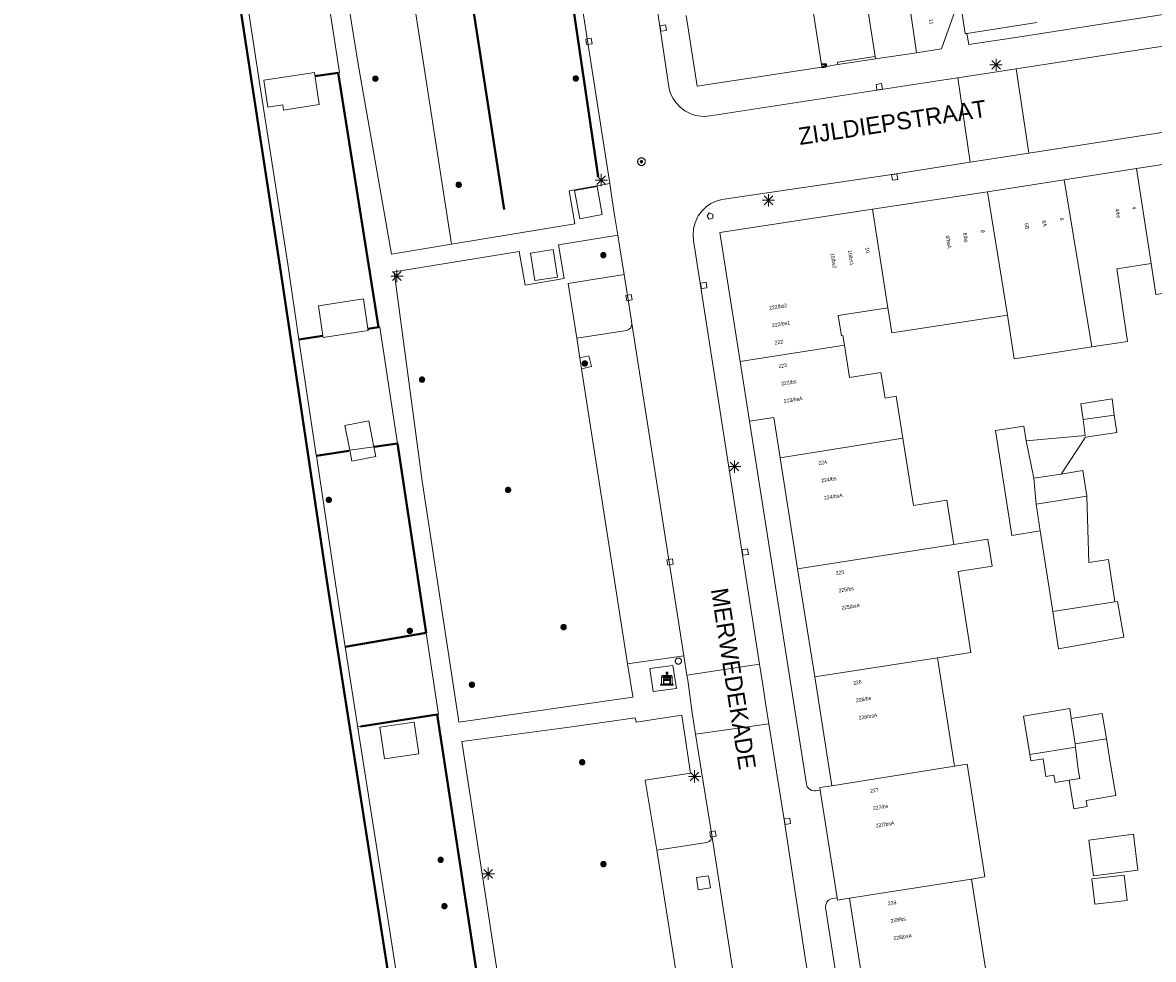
# Model space of a CAD drawing. Header units: metres. Extents: x 135779 to 137489, y 452643 to 455118.
# Tile 92 of 189: x 136078 to 136170, y 453505 to 453581. Entities that reach past the tile are written whole.
import ezdxf
from ezdxf.enums import TextEntityAlignment as Align

# ---------------------------------------------------------------- set-up
doc = ezdxf.new("R2010")
doc.units = ezdxf.units.M
doc.linetypes.add('DGN_Style_3', pattern=[78.572352, 56.123108, -22.449243])
doc.linetypes.add('DGN_Style_4', pattern=[89.853097, 44.898487, -22.449243, 0.056123, -22.449243])
for name, color, linetype, lineweight in [('KTop_BAK_Afval apart plaats', 96, 'Continuous', 13), ('KTop_BTD_Groenvoorziening', 62, 'Continuous', 13), ('KTop_BTD_Groenvoorziening_gras- en kruidachtigen', 62, 'Continuous', 13), ('KTop_NAR_Huisnummer (t)', 7, 'Continuous', 13), ('KTop_NAR_Huisnummer tijdelijk (t)', 7, 'Continuous', 13), ('KTop_OBW_Overig Plus', 1, 'Continuous', 13), ('KTop_ORL_Weg_Straatnaam (t)', 7, 'Continuous', 13), ('KTop_PAL_Afsluitpaal', 222, 'Continuous', 13), ('KTop_PAL_Lichtmast', 40, 'Continuous', 13), ('KTop_PND_Grondvlaksituatie van BAG-pand [tachy]', 1, 'Continuous', 13), ('KTop_PND_Pandscheiding', 40, 'Continuous', 13), ('KTop_PUT_Brandkraan of -put', 1, 'Continuous', 13), ('KTop_PUT_Inspectie- of rioolput', 15, 'Continuous', 13), ('KTop_PUT_Kolk', 15, 'Continuous', 13), ('KTop_SHD_Damwand (l)', 1, 'Continuous', 40), ('KTop_SHD_Hek (l)', 15, 'DGN_Style_4', 40), ('KTop_SHD_Kademuur', 16, 'Continuous', 13), ('KTop_SHD_Muur', 15, 'Continuous', 13), ('KTop_SHD_Muur (l)', 15, 'Continuous', 40), ('KTop_VGO_Boom', 92, 'Continuous', 13), ('KTop_VGO_Haag (l)', 92, 'DGN_Style_3', 40), ('KTop_WGD_Parkeervlak', 251, 'Continuous', 13), ('KTop_WGD_Rijbaan_Lokale weg', 251, 'Continuous', 13), ('KTop_WGD_Rijbaan_Lokale weg_verkeersdrempel', 40, 'Continuous', 13), ('KTop_WGD_Voetpad', 251, 'Continuous', 13)]:
    doc.layers.add(name, color=color, linetype=linetype, lineweight=lineweight)
doc.styles.add('Style-ROVU', font='ROVU.shx')
doc.styles.add('Style-ROVUCURSIEF', font='ROVUCURSIEF.shx')

# ---------------------------------------------------------------- blocks, each defined once
blk = doc.blocks.new('BAK_Afval_apart_plaats')
at = {"layer": 'KTop_BAK_Afval apart plaats'}
for p, q in [((-0.43, 0.141), (-0.425, 0.168)), ((-0.43, 0.118), (-0.43, 0.141)), ((-0.29, 0.118), (-0.43, 0.118)), ((-0.43, 0.118), (-0.43, -0.457)), ((-0.29, 0.118), (-0.43, 0.118)), ((-0.425, 0.168), (-0.416, 0.193)), ((-0.416, 0.193), (-0.403, 0.215)), ((-0.403, 0.215), (-0.384, 0.24)), ((-0.384, 0.24), (-0.364, 0.258)), ((-0.364, 0.258), (-0.342, 0.272)), ((-0.342, 0.272), (0, 0.272)), ((-0.282, 0.167), (-0.29, 0.146)), ((-0.282, 0.167), (-0.29, 0.146)), ((-0.29, 0.146), (-0.29, 0.118)), ((-0.29, 0.146), (-0.29, 0.118)), ((-0.29, -0.429), (-0.29, 0.118)), ((-0.29, 0.118), (-0.29, -0.429)), ((-0.273, 0.186), (-0.282, 0.167)), ((-0.273, 0.186), (-0.282, 0.167)), ((-0.248, 0.217), (-0.273, 0.186)), ((-0.248, 0.217), (-0.273, 0.186)), ((0.248, 0.217), (-0.248, 0.217)), ((0.248, 0.217), (-0.248, 0.217)), ((-0.242, 0.081), (-0.242, 0.153)), ((-0.242, 0.153), (0.242, 0.153)), ((0.242, 0.081), (-0.242, 0.081)), ((-0.242, 0.034), (-0.242, 0.081)), ((-0.242, 0.081), (0.242, 0.081)), ((-0.242, -0.059), (-0.242, 0.034)), ((-0.242, 0.034), (0.242, 0.034)), ((0.242, 0.034), (-0.242, 0.034)), ((-0.073, 0.513), (-0.072, 0.515)), ((-0.073, 0.513), (-0.073, 0.49)), ((-0.072, 0.511), (-0.073, 0.513)), ((-0.072, 0.511), (-0.073, 0.513)), ((-0.073, 0.49), (-0.072, 0.488)), ((-0.073, 0.399), (-0.073, 0.376)), ((-0.072, 0.397), (-0.073, 0.399)), ((-0.073, 0.376), (-0.072, 0.374)), ((-0.072, 0.515), (-0.071, 0.516)), ((-0.07, 0.51), (-0.072, 0.511)), ((-0.07, 0.51), (-0.072, 0.511)), ((-0.072, 0.488), (-0.07, 0.486)), ((-0.07, 0.396), (-0.072, 0.397)), ((-0.072, 0.374), (-0.07, 0.373)), ((-0.071, 0.516), (-0.07, 0.517)), ((-0.07, 0.517), (-0.067, 0.519)), ((-0.069, 0.509), (-0.07, 0.51)), ((-0.069, 0.509), (-0.07, 0.51)), ((-0.07, 0.486), (-0.069, 0.485)), ((-0.069, 0.395), (-0.07, 0.396)), ((-0.07, 0.373), (-0.069, 0.371)), ((-0.066, 0.507), (-0.069, 0.509)), ((-0.066, 0.507), (-0.069, 0.509)), ((-0.069, 0.485), (-0.066, 0.484)), ((-0.066, 0.394), (-0.069, 0.395)), ((-0.069, 0.371), (-0.066, 0.37)), ((-0.067, 0.519), (-0.065, 0.52)), ((-0.063, 0.506), (-0.066, 0.507)), ((-0.063, 0.506), (-0.066, 0.507)), ((-0.066, 0.484), (-0.063, 0.483)), ((-0.063, 0.392), (-0.066, 0.394)), ((-0.066, 0.37), (-0.063, 0.369)), ((-0.065, 0.52), (-0.061, 0.521)), ((-0.059, 0.505), (-0.063, 0.506)), ((-0.059, 0.505), (-0.063, 0.506)), ((-0.063, 0.483), (-0.059, 0.482)), ((-0.059, 0.391), (-0.063, 0.392)), ((-0.063, 0.369), (-0.059, 0.368)), ((-0.061, 0.521), (-0.055, 0.523)), ((-0.054, 0.504), (-0.059, 0.505)), ((-0.054, 0.504), (-0.059, 0.505)), ((-0.059, 0.482), (-0.054, 0.481)), ((-0.054, 0.39), (-0.059, 0.391)), ((-0.059, 0.368), (-0.054, 0.367)), ((-0.055, 0.523), (-0.049, 0.524)), ((-0.048, 0.503), (-0.054, 0.504)), ((-0.048, 0.503), (-0.054, 0.504)), ((-0.054, 0.481), (-0.048, 0.48)), ((-0.048, 0.389), (-0.054, 0.39)), ((-0.054, 0.367), (-0.048, 0.366)), ((-0.049, 0.524), (-0.043, 0.525)), ((-0.043, 0.502), (-0.048, 0.503)), ((-0.043, 0.502), (-0.048, 0.503)), ((-0.048, 0.48), (-0.043, 0.479)), ((-0.043, 0.388), (-0.048, 0.389)), ((-0.048, 0.366), (-0.043, 0.365)), ((-0.043, 0.525), (-0.035, 0.526)), ((-0.036, 0.501), (-0.043, 0.502)), ((-0.036, 0.501), (-0.043, 0.502)), ((-0.043, 0.479), (-0.036, 0.478)), ((-0.036, 0.388), (-0.043, 0.388)), ((-0.043, 0.365), (-0.036, 0.364)), ((-0.03, 0.501), (-0.036, 0.501)), ((-0.03, 0.501), (-0.036, 0.501)), ((-0.036, 0.478), (-0.03, 0.478)), ((-0.03, 0.387), (-0.036, 0.388)), ((-0.036, 0.364), (-0.03, 0.364)), ((-0.035, 0.526), (-0.029, 0.527)), ((-0.021, 0.5), (-0.03, 0.501)), ((-0.021, 0.5), (-0.03, 0.501)), ((-0.03, 0.478), (-0.028, 0.478)), ((-0.021, 0.387), (-0.03, 0.387)), ((-0.03, 0.364), (-0.028, 0.364)), ((-0.029, 0.527), (-0.023, 0.527)), ((-0.028, 0.478), (-0.021, 0.477)), ((-0.028, 0.468), (-0.028, 0.478)), ((-0.028, 0.478), (-0.021, 0.477)), ((-0.028, 0.4), (-0.028, 0.468)), ((-0.028, 0.468), (-0.021, 0.468)), ((-0.021, 0.468), (-0.028, 0.468)), ((-0.021, 0.4), (-0.028, 0.4)), ((-0.028, 0.364), (-0.021, 0.363)), ((-0.028, 0.355), (-0.028, 0.364)), ((-0.028, 0.364), (-0.021, 0.363)), ((-0.028, 0.272), (-0.028, 0.355)), ((-0.028, 0.355), (-0.021, 0.354)), ((-0.021, 0.354), (-0.028, 0.355)), ((0.028, 0.272), (-0.028, 0.272)), ((-0.023, 0.527), (-0.013, 0.528)), ((-0.014, 0.5), (-0.021, 0.5)), ((-0.014, 0.5), (-0.021, 0.5)), ((-0.021, 0.477), (-0.014, 0.477)), ((-0.021, 0.477), (-0.014, 0.477)), ((-0.021, 0.468), (-0.014, 0.468)), ((-0.014, 0.468), (-0.021, 0.468)), ((-0.014, 0.399), (-0.021, 0.4)), ((-0.014, 0.386), (-0.021, 0.387)), ((-0.021, 0.363), (-0.014, 0.363)), ((-0.021, 0.363), (-0.014, 0.363)), ((-0.021, 0.354), (-0.014, 0.354)), ((-0.014, 0.354), (-0.021, 0.354)), ((0, 0.5), (-0.014, 0.5)), ((0, 0.5), (-0.014, 0.5)), ((-0.014, 0.477), (0, 0.477)), ((-0.014, 0.477), (0, 0.477)), ((-0.014, 0.468), (0, 0.468)), ((0, 0.468), (-0.014, 0.468)), ((0, 0.399), (-0.014, 0.399)), ((0, 0.386), (-0.014, 0.386)), ((-0.014, 0.363), (0, 0.363)), ((-0.014, 0.363), (0, 0.363)), ((-0.014, 0.354), (0, 0.354)), ((0, 0.354), (-0.014, 0.354)), ((-0.013, 0.528), (-0.005, 0.528)), ((-0.005, 0.528), (0, 0.528)), ((0, 0.528), (0.005, 0.528)), ((0, 0.5), (0, 0.477)), ((0, 0.477), (0, 0.5)), ((0, 0.477), (0, 0.5)), ((0, 0.5), (0.014, 0.5)), ((0.014, 0.5), (0, 0.5)), ((0.014, 0.477), (0, 0.477)), ((0, 0.477), (0.014, 0.477)), ((0.014, 0.468), (0, 0.468)), ((0, 0.468), (0, 0.399)), ((0, 0.468), (0, 0.399)), ((0.014, 0.468), (0, 0.468)), ((0, 0.399), (0.014, 0.399)), ((0, 0.363), (0, 0.386)), ((0, 0.363), (0, 0.386)), ((0, 0.386), (0.014, 0.386)), ((0.014, 0.363), (0, 0.363)), ((0, 0.363), (0.014, 0.363)), ((0, 0.354), (0.014, 0.354)), ((0, 0.272), (0, 0.354)), ((0, 0.354), (0, 0.272)), ((0.014, 0.354), (0, 0.354)), ((0, 0.272), (0.342, 0.272)), ((0.028, 0.272), (0, 0.272)), ((0, 0.272), (0.028, 0.272)), ((0.005, 0.528), (0.013, 0.528)), ((0.013, 0.528), (0.023, 0.527)), ((0.014, 0.5), (0.021, 0.5)), ((0.021, 0.5), (0.014, 0.5)), ((0.021, 0.477), (0.014, 0.477)), ((0.014, 0.477), (0.021, 0.477)), ((0.021, 0.468), (0.014, 0.468)), ((0.021, 0.468), (0.014, 0.468)), ((0.014, 0.399), (0.021, 0.4)), ((0.014, 0.386), (0.021, 0.387)), ((0.021, 0.363), (0.014, 0.363)), ((0.014, 0.363), (0.021, 0.363)), ((0.014, 0.354), (0.021, 0.354)), ((0.021, 0.354), (0.014, 0.354)), ((0.021, 0.5), (0.03, 0.501)), ((0.03, 0.501), (0.021, 0.5)), ((0.028, 0.478), (0.021, 0.477)), ((0.021, 0.477), (0.028, 0.478)), ((0.021, 0.468), (0.028, 0.468)), ((0.028, 0.468), (0.021, 0.468)), ((0.028, 0.468), (0.021, 0.468)), ((0.021, 0.4), (0.028, 0.4)), ((0.021, 0.387), (0.03, 0.387)), ((0.028, 0.364), (0.021, 0.363)), ((0.021, 0.363), (0.028, 0.364)), ((0.021, 0.354), (0.028, 0.355)), ((0.028, 0.355), (0.021, 0.354)), ((0.023, 0.527), (0.029, 0.527)), ((0.03, 0.478), (0.028, 0.478)), ((0.028, 0.478), (0.028, 0.468)), ((0.028, 0.4), (0.028, 0.468)), ((0.03, 0.364), (0.028, 0.364)), ((0.028, 0.364), (0.028, 0.355)), ((0.028, 0.355), (0.028, 0.272)), ((0.029, 0.527), (0.035, 0.526)), ((0.03, 0.501), (0.036, 0.501)), ((0.036, 0.501), (0.03, 0.501)), ((0.036, 0.478), (0.03, 0.478)), ((0.03, 0.387), (0.036, 0.388)), ((0.036, 0.364), (0.03, 0.364)), ((0.035, 0.526), (0.043, 0.525)), ((0.036, 0.501), (0.043, 0.502)), ((0.043, 0.502), (0.036, 0.501)), ((0.043, 0.479), (0.036, 0.478)), ((0.036, 0.388), (0.043, 0.388)), ((0.043, 0.365), (0.036, 0.364)), ((0.043, 0.525), (0.049, 0.524)), ((0.043, 0.502), (0.048, 0.503)), ((0.048, 0.503), (0.043, 0.502)), ((0.048, 0.48), (0.043, 0.479)), ((0.043, 0.388), (0.048, 0.389)), ((0.048, 0.366), (0.043, 0.365)), ((0.048, 0.503), (0.054, 0.504)), ((0.054, 0.504), (0.048, 0.503)), ((0.054, 0.481), (0.048, 0.48)), ((0.048, 0.389), (0.054, 0.39)), ((0.054, 0.367), (0.048, 0.366)), ((0.049, 0.524), (0.055, 0.523)), ((0.054, 0.504), (0.059, 0.505)), ((0.059, 0.505), (0.054, 0.504)), ((0.059, 0.482), (0.054, 0.481)), ((0.054, 0.39), (0.059, 0.391)), ((0.059, 0.368), (0.054, 0.367)), ((0.055, 0.523), (0.061, 0.521)), ((0.059, 0.505), (0.063, 0.506)), ((0.063, 0.506), (0.059, 0.505)), ((0.063, 0.483), (0.059, 0.482)), ((0.059, 0.391), (0.063, 0.392)), ((0.063, 0.369), (0.059, 0.368)), ((0.061, 0.521), (0.065, 0.52)), ((0.063, 0.506), (0.066, 0.507)), ((0.066, 0.507), (0.063, 0.506)), ((0.066, 0.484), (0.063, 0.483)), ((0.063, 0.392), (0.066, 0.394)), ((0.066, 0.37), (0.063, 0.369)), ((0.065, 0.52), (0.067, 0.519)), ((0.066, 0.507), (0.069, 0.509)), ((0.069, 0.509), (0.066, 0.507)), ((0.069, 0.485), (0.066, 0.484)), ((0.066, 0.394), (0.069, 0.395)), ((0.069, 0.371), (0.066, 0.37)), ((0.067, 0.519), (0.07, 0.517)), ((0.069, 0.509), (0.07, 0.51)), ((0.07, 0.51), (0.069, 0.509)), ((0.07, 0.486), (0.069, 0.485)), ((0.069, 0.395), (0.07, 0.396)), ((0.07, 0.373), (0.069, 0.371)), ((0.07, 0.517), (0.071, 0.516)), ((0.07, 0.51), (0.072, 0.511)), ((0.072, 0.511), (0.07, 0.51)), ((0.072, 0.488), (0.07, 0.486)), ((0.07, 0.396), (0.072, 0.397)), ((0.072, 0.374), (0.07, 0.373)), ((0.071, 0.516), (0.072, 0.515)), ((0.072, 0.515), (0.073, 0.513)), ((0.072, 0.511), (0.073, 0.513)), ((0.073, 0.513), (0.072, 0.511)), ((0.073, 0.49), (0.072, 0.488)), ((0.072, 0.397), (0.073, 0.399)), ((0.073, 0.376), (0.072, 0.374)), ((0.073, 0.513), (0.073, 0.49)), ((0.073, 0.399), (0.073, 0.376)), ((0.242, 0.153), (0.242, 0.081)), ((0.242, 0.081), (0.242, 0.034)), ((0.242, 0.034), (0.242, -0.059)), ((0.273, 0.186), (0.248, 0.217)), ((0.273, 0.186), (0.248, 0.217)), ((0.282, 0.167), (0.273, 0.186)), ((0.282, 0.167), (0.273, 0.186)), ((0.29, 0.146), (0.282, 0.167)), ((0.29, 0.146), (0.282, 0.167)), ((0.29, 0.118), (0.29, 0.146)), ((0.29, 0.118), (0.29, 0.146)), ((0.43, 0.118), (0.29, 0.118)), ((0.29, 0.118), (0.29, -0.429)), ((0.43, 0.118), (0.29, 0.118)), ((0.29, -0.429), (0.29, 0.118)), ((0.342, 0.272), (0.364, 0.258)), ((0.364, 0.258), (0.384, 0.24)), ((0.384, 0.24), (0.403, 0.215)), ((0.403, 0.215), (0.416, 0.193)), ((0.416, 0.193), (0.425, 0.168)), ((0.425, 0.168), (0.43, 0.141)), ((0.43, 0.141), (0.43, 0.118)), ((0.43, -0.457), (0.43, 0.118)), ((-0.528, -0.528), (-0.43, -0.332)), ((0.528, -0.528), (-0.528, -0.528)), ((-0.43, -0.332), (-0.43, -0.457)), ((-0.43, -0.457), (0.43, -0.457)), ((-0.43, -0.457), (0.43, -0.457)), ((0.29, -0.429), (-0.29, -0.429)), ((-0.29, -0.429), (0.29, -0.429)), ((0.242, -0.059), (-0.242, -0.059)), ((-0.242, -0.059), (-0.242, -0.092)), ((0.242, -0.059), (-0.242, -0.059)), ((-0.242, -0.092), (0.242, -0.092)), ((-0.242, -0.11), (-0.242, -0.092)), ((-0.242, -0.092), (0.242, -0.092)), ((0.242, -0.11), (-0.242, -0.11)), ((0.242, -0.11), (-0.242, -0.11)), ((-0.242, -0.147), (0.242, -0.147)), ((-0.242, -0.41), (-0.242, -0.147)), ((0.242, -0.41), (-0.242, -0.41)), ((0.242, -0.11), (0.242, -0.059)), ((0.242, -0.092), (0.242, -0.11)), ((0.242, -0.092), (0.242, -0.11)), ((0.242, -0.147), (0.242, -0.41)), ((0.43, -0.457), (0.43, -0.332)), ((0.43, -0.332), (0.528, -0.528))]:
    blk.add_line(p, q, dxfattribs=at)
at = {"layer": 'KTop_BAK_Afval apart plaats', "flags": 128}
blk.add_lwpolyline([(0.029, 0.413), (0.035, 0.412), (0.043, 0.411), (0.049, 0.41), (0.055, 0.409), (0.061, 0.407), (0.065, 0.406), (0.067, 0.405), (0.07, 0.403), (0.071, 0.402), (0.072, 0.401), (0.073, 0.399), (0.072, 0.397), (0.07, 0.396), (0.069, 0.395), (0.066, 0.394), (0.063, 0.392), (0.059, 0.391), (0.054, 0.39), (0.048, 0.389), (0.043, 0.388), (0.036, 0.388), (0.03, 0.387), (0.021, 0.387), (0.014, 0.386), (0, 0.386), (-0.014, 0.386), (-0.021, 0.387), (-0.03, 0.387), (-0.036, 0.388), (-0.043, 0.388), (-0.048, 0.389), (-0.054, 0.39), (-0.059, 0.391), (-0.063, 0.392), (-0.066, 0.394), (-0.069, 0.395), (-0.07, 0.396), (-0.072, 0.397), (-0.073, 0.399), (-0.072, 0.401), (-0.071, 0.402), (-0.07, 0.403), (-0.067, 0.405), (-0.065, 0.406), (-0.061, 0.407), (-0.055, 0.409), (-0.049, 0.41), (-0.043, 0.411), (-0.035, 0.412), (-0.029, 0.413), (-0.028, 0.413), (-0.028, 0.4), (-0.021, 0.4), (-0.014, 0.399), (0, 0.399), (0.014, 0.399), (0.021, 0.4), (0.028, 0.4), (0.028, 0.413), (0.029, 0.413), (0.028, 0.413)], dxfattribs=at)
at = {"layer": 'KTop_BAK_Afval apart plaats'}
for p in [(0, 0), (-0.43, -0.457)]:
    blk.add_point(p, dxfattribs=at)
blk = doc.blocks.new('PAL_Lichtmast')
at = {"layer": 'KTop_PAL_Lichtmast'}
for p, q in [((-0.354, -0.354), (0.354, 0.354)), ((0.354, -0.354), (-0.354, 0.354)), ((0, -0.5), (0, 0.5)), ((-0.5, 0), (0.5, 0))]:
    blk.add_line(p, q, dxfattribs=at)
blk = doc.blocks.new('PAL_Afsluitpaal')
at = {"layer": 'KTop_PAL_Afsluitpaal', "flags": 128}
blk.add_lwpolyline([(0.25, 0), (0.249, 0.026), (0.245, 0.052), (0.238, 0.077), (0.228, 0.102), (0.217, 0.125), (0.202, 0.147), (0.186, 0.167), (0.167, 0.186), (0.147, 0.202), (0.125, 0.217), (0.102, 0.228), (0.077, 0.238), (0.052, 0.245), (0.026, 0.249), (0, 0.25), (-0.026, 0.249), (-0.052, 0.245), (-0.077, 0.238), (-0.102, 0.228), (-0.125, 0.217), (-0.147, 0.202), (-0.167, 0.186), (-0.186, 0.167), (-0.202, 0.147), (-0.217, 0.125), (-0.228, 0.102), (-0.238, 0.077), (-0.245, 0.052), (-0.249, 0.026), (-0.25, 0), (-0.249, -0.026), (-0.245, -0.052), (-0.238, -0.077), (-0.228, -0.102), (-0.217, -0.125), (-0.202, -0.147), (-0.186, -0.167), (-0.167, -0.186), (-0.147, -0.202), (-0.125, -0.217), (-0.102, -0.228), (-0.077, -0.238), (-0.052, -0.245), (-0.026, -0.249), (0, -0.25), (0.026, -0.249), (0.052, -0.245), (0.077, -0.238), (0.102, -0.228), (0.125, -0.217), (0.147, -0.202), (0.167, -0.186), (0.186, -0.167), (0.202, -0.147), (0.217, -0.125), (0.228, -0.102), (0.238, -0.077), (0.245, -0.052), (0.249, -0.026), (0.25, 0)], dxfattribs=at)
blk = doc.blocks.new('PUT_Brandkraan_of_-put')
at = {"layer": 'KTop_PUT_Brandkraan of -put'}
for p, q in [((-0.25, 0.034), (0, 0.25)), ((-0.158, -0.25), (-0.25, 0.034)), ((0, 0.25), (0.25, 0.033)), ((0.25, 0.033), (0.158, -0.25)), ((0.158, -0.25), (-0.158, -0.25))]:
    blk.add_line(p, q, dxfattribs=at)
blk = doc.blocks.new('PUT_Inspectie-_of_rioolput')
at = {"layer": 'KTop_PUT_Inspectie- of rioolput', "flags": 128}
for points in [[(0.31, 0), (0.308, 0.032), (0.303, 0.064), (0.294, 0.095), (0.283, 0.126), (0.268, 0.155), (0.25, 0.182), (0.23, 0.207), (0.207, 0.23), (0.182, 0.25), (0.154, 0.268), (0.126, 0.283), (0.095, 0.294), (0.064, 0.303), (0.032, 0.308), (0, 0.309), (-0.032, 0.308), (-0.064, 0.303), (-0.096, 0.294), (-0.126, 0.283), (-0.155, 0.268), (-0.182, 0.25), (-0.207, 0.23), (-0.23, 0.207), (-0.25, 0.182), (-0.268, 0.154), (-0.283, 0.126), (-0.294, 0.095), (-0.303, 0.064), (-0.308, 0.032), (-0.309, 0), (-0.308, -0.032), (-0.303, -0.064), (-0.294, -0.096), (-0.283, -0.126), (-0.268, -0.155), (-0.25, -0.182), (-0.23, -0.207), (-0.207, -0.23), (-0.182, -0.25), (-0.155, -0.268), (-0.126, -0.283), (-0.096, -0.294), (-0.064, -0.303), (-0.032, -0.308), (0, -0.309), (0.032, -0.308), (0.064, -0.303), (0.095, -0.294), (0.126, -0.283), (0.155, -0.268), (0.182, -0.25), (0.207, -0.23), (0.23, -0.207), (0.25, -0.182), (0.268, -0.155), (0.283, -0.126), (0.294, -0.096), (0.303, -0.064), (0.308, -0.032), (0.31, 0)], [(0.095, 0), (0.094, 0.009), (0.092, 0.019), (0.09, 0.029), (0.086, 0.038), (0.082, 0.047), (0.076, 0.055), (0.07, 0.063), (0.063, 0.07), (0.055, 0.076), (0.047, 0.082), (0.038, 0.086), (0.029, 0.09), (0.019, 0.092), (0.009, 0.094), (0, 0.094), (-0.01, 0.094), (-0.02, 0.092), (-0.029, 0.09), (-0.039, 0.086), (-0.048, 0.082), (-0.056, 0.076), (-0.064, 0.07), (-0.071, 0.063), (-0.077, 0.055), (-0.082, 0.047), (-0.087, 0.038), (-0.09, 0.029), (-0.093, 0.019), (-0.094, 0.009), (-0.095, 0), (-0.094, -0.01), (-0.093, -0.02), (-0.09, -0.029), (-0.087, -0.039), (-0.082, -0.048), (-0.077, -0.056), (-0.071, -0.064), (-0.064, -0.071), (-0.056, -0.077), (-0.047, -0.082), (-0.039, -0.087), (-0.029, -0.09), (-0.02, -0.093), (-0.01, -0.094), (0, -0.095), (0.009, -0.094), (0.019, -0.093), (0.029, -0.09), (0.038, -0.087), (0.047, -0.082), (0.055, -0.077), (0.063, -0.071), (0.07, -0.064), (0.076, -0.056), (0.082, -0.047), (0.086, -0.039), (0.09, -0.029), (0.092, -0.02), (0.094, -0.01), (0.095, 0)], [(0.035, 0), (0.034, 0.003), (0.034, 0.007), (0.033, 0.01), (0.031, 0.014), (0.03, 0.017), (0.028, 0.02), (0.026, 0.023), (0.023, 0.026), (0.02, 0.028), (0.017, 0.03), (0.014, 0.031), (0.01, 0.033), (0.007, 0.034), (0.003, 0.034), (0, 0.034), (-0.004, 0.034), (-0.007, 0.034), (-0.011, 0.033), (-0.014, 0.031), (-0.018, 0.03), (-0.021, 0.028), (-0.023, 0.026), (-0.026, 0.023), (-0.028, 0.02), (-0.03, 0.017), (-0.032, 0.014), (-0.033, 0.01), (-0.034, 0.007), (-0.035, 0.003), (-0.035, 0), (-0.035, -0.004), (-0.034, -0.007), (-0.033, -0.011), (-0.032, -0.014), (-0.03, -0.018), (-0.028, -0.021), (-0.026, -0.023), (-0.023, -0.026), (-0.021, -0.028), (-0.017, -0.03), (-0.014, -0.032), (-0.011, -0.033), (-0.007, -0.034), (-0.004, -0.035), (0, -0.035), (0.003, -0.035), (0.007, -0.034), (0.01, -0.033), (0.014, -0.032), (0.017, -0.03), (0.02, -0.028), (0.023, -0.026), (0.026, -0.023), (0.028, -0.021), (0.03, -0.017), (0.031, -0.014), (0.033, -0.011), (0.034, -0.007), (0.034, -0.004), (0.035, 0)], [(0.01, 0.02), (0.007, 0.02), (0.005, 0.021), (0.003, 0.022), (0.001, 0.022), (-0.001, 0.022), (-0.004, 0.022), (-0.006, 0.021), (-0.008, 0.02), (-0.01, 0.019), (-0.012, 0.018), (-0.014, 0.017), (-0.016, 0.015), (-0.017, 0.013), (-0.019, 0.012), (-0.02, 0.009), (-0.021, 0.007), (-0.022, 0.005), (-0.022, 0.003), (-0.022, 0.001), (-0.022, -0.001), (-0.022, -0.004), (-0.022, -0.006), (-0.021, -0.008), (-0.02, -0.01), (-0.019, -0.012), (-0.017, -0.014), (-0.016, -0.016), (-0.014, -0.017), (-0.012, -0.019), (-0.01, -0.02), (-0.008, -0.021), (-0.006, -0.022), (-0.003, -0.022), (-0.001, -0.022), (0.001, -0.022), (0.003, -0.022), (0.005, -0.022), (0.008, -0.021), (0.01, -0.02), (0.012, -0.019), (0.014, -0.017), (0.015, -0.016), (0.017, -0.014), (0.018, -0.012), (0.02, -0.01), (0.02, -0.008), (0.021, -0.006), (0.022, -0.003), (0.022, -0.001), (0.022, 0.001), (0.022, 0.003), (0.021, 0.005), (0.02, 0.008), (0.019, 0.01), (0.018, 0.012), (0.017, 0.014), (0.015, 0.015), (0.013, 0.017), (0.012, 0.018), (0.01, 0.02)]]:
    blk.add_lwpolyline(points, dxfattribs=at)
blk = doc.blocks.new('PUT_Kolk')
at = {"layer": 'KTop_PUT_Kolk', "flags": 128}
blk.add_lwpolyline([(0.225, -0.225), (0.225, 0.225), (-0.225, 0.225), (-0.225, -0.225), (0.225, -0.225)], dxfattribs=at)
blk = doc.blocks.new('VGO_Boom')
at = {"layer": 'KTop_VGO_Boom', "flags": 128}
for points in [[(0.215, 0), (0.214, 0.022), (0.21, 0.045), (0.204, 0.066), (0.196, 0.087), (0.186, 0.108), (0.174, 0.126), (0.16, 0.144), (0.144, 0.16), (0.126, 0.174), (0.107, 0.186), (0.087, 0.196), (0.066, 0.204), (0.045, 0.21), (0.022, 0.214), (-0.001, 0.215), (-0.023, 0.214), (-0.045, 0.21), (-0.067, 0.204), (-0.088, 0.196), (-0.108, 0.186), (-0.127, 0.174), (-0.144, 0.16), (-0.16, 0.144), (-0.174, 0.126), (-0.187, 0.107), (-0.197, 0.087), (-0.205, 0.066), (-0.211, 0.045), (-0.214, 0.022), (-0.215, -0.001), (-0.214, -0.023), (-0.211, -0.045), (-0.205, -0.067), (-0.197, -0.088), (-0.187, -0.108), (-0.174, -0.127), (-0.16, -0.144), (-0.144, -0.16), (-0.127, -0.174), (-0.108, -0.187), (-0.088, -0.197), (-0.067, -0.205), (-0.045, -0.211), (-0.023, -0.214), (0, -0.215), (0.022, -0.214), (0.045, -0.211), (0.066, -0.205), (0.087, -0.197), (0.108, -0.187), (0.126, -0.174), (0.144, -0.16), (0.16, -0.144), (0.174, -0.127), (0.186, -0.108), (0.196, -0.088), (0.204, -0.067), (0.21, -0.045), (0.214, -0.023), (0.215, -0.001)], [(0.155, 0), (0.154, 0.016), (0.152, 0.032), (0.147, 0.048), (0.142, 0.063), (0.134, 0.078), (0.125, 0.091), (0.115, 0.104), (0.104, 0.115), (0.091, 0.125), (0.077, 0.134), (0.063, 0.142), (0.048, 0.147), (0.032, 0.152), (0.016, 0.154), (-0.001, 0.155), (-0.017, 0.154), (-0.033, 0.152), (-0.048, 0.147), (-0.064, 0.142), (-0.078, 0.134), (-0.092, 0.125), (-0.104, 0.115), (-0.116, 0.104), (-0.126, 0.091), (-0.135, 0.077), (-0.142, 0.063), (-0.148, 0.048), (-0.152, 0.032), (-0.155, 0.016), (-0.155, -0.001), (-0.155, -0.017), (-0.152, -0.033), (-0.148, -0.048), (-0.142, -0.064), (-0.135, -0.078), (-0.126, -0.092), (-0.116, -0.104), (-0.104, -0.116), (-0.092, -0.126), (-0.078, -0.135), (-0.064, -0.142), (-0.048, -0.148), (-0.033, -0.152), (-0.017, -0.155), (0, -0.155), (0.016, -0.155), (0.032, -0.152), (0.048, -0.148), (0.063, -0.142), (0.078, -0.135), (0.091, -0.126), (0.104, -0.116), (0.115, -0.104), (0.125, -0.092), (0.134, -0.078), (0.142, -0.064), (0.147, -0.048), (0.152, -0.033), (0.154, -0.017), (0.155, -0.001)], [(0.095, 0), (0.094, 0.01), (0.093, 0.02), (0.09, 0.029), (0.087, 0.039), (0.082, 0.048), (0.077, 0.056), (0.071, 0.064), (0.064, 0.071), (0.056, 0.077), (0.047, 0.082), (0.039, 0.087), (0.029, 0.09), (0.02, 0.093), (0.01, 0.094), (-0.001, 0.095), (-0.01, 0.094), (-0.02, 0.093), (-0.03, 0.09), (-0.039, 0.087), (-0.048, 0.082), (-0.056, 0.077), (-0.064, 0.071), (-0.071, 0.064), (-0.077, 0.056), (-0.083, 0.047), (-0.087, 0.039), (-0.091, 0.029), (-0.093, 0.02), (-0.095, 0.01), (-0.095, -0.001), (-0.095, -0.01), (-0.093, -0.02), (-0.091, -0.03), (-0.087, -0.039), (-0.083, -0.048), (-0.077, -0.056), (-0.071, -0.064), (-0.064, -0.071), (-0.056, -0.077), (-0.048, -0.083), (-0.039, -0.087), (-0.03, -0.091), (-0.02, -0.093), (-0.01, -0.095), (0, -0.095), (0.01, -0.095), (0.02, -0.093), (0.029, -0.091), (0.039, -0.087), (0.048, -0.083), (0.056, -0.077), (0.064, -0.071), (0.071, -0.064), (0.077, -0.056), (0.082, -0.048), (0.087, -0.039), (0.09, -0.03), (0.093, -0.02), (0.094, -0.01), (0.095, -0.001)], [(0.035, 0), (0.035, 0.004), (0.034, 0.007), (0.033, 0.011), (0.032, 0.014), (0.03, 0.018), (0.028, 0.021), (0.026, 0.023), (0.023, 0.026), (0.021, 0.028), (0.017, 0.03), (0.014, 0.032), (0.011, 0.033), (0.007, 0.034), (0.004, 0.035), (-0.001, 0.035), (-0.004, 0.035), (-0.008, 0.034), (-0.011, 0.033), (-0.015, 0.032), (-0.018, 0.03), (-0.021, 0.028), (-0.024, 0.026), (-0.027, 0.023), (-0.029, 0.021), (-0.031, 0.017), (-0.032, 0.014), (-0.034, 0.011), (-0.035, 0.007), (-0.035, 0.004), (-0.035, -0.001), (-0.035, -0.004), (-0.035, -0.008), (-0.034, -0.011), (-0.032, -0.015), (-0.031, -0.018), (-0.029, -0.021), (-0.027, -0.024), (-0.024, -0.027), (-0.021, -0.029), (-0.018, -0.031), (-0.015, -0.032), (-0.011, -0.034), (-0.008, -0.035), (-0.004, -0.035), (0, -0.035), (0.004, -0.035), (0.007, -0.035), (0.011, -0.034), (0.014, -0.032), (0.018, -0.031), (0.021, -0.029), (0.023, -0.027), (0.026, -0.024), (0.028, -0.021), (0.03, -0.018), (0.032, -0.015), (0.033, -0.011), (0.034, -0.008), (0.035, -0.004), (0.035, 0)]]:
    blk.add_lwpolyline(points, dxfattribs=at)

msp = doc.modelspace()

# ---------------------------------------------------------------- linework, layer by layer
at = {"layer": 'KTop_BTD_Groenvoorziening', "flags": 128}
for points in [[(136107.11, 453556.002), (136106.257, 453555.887)], [(136102.602, 453555.311), (136100.665, 453555.013)], [(136102.066, 453545.634), (136104.786, 453546.025)], [(136104.786, 453546.025), (136106.744, 453546.306)], [(136106.744, 453546.306), (136108.656, 453546.581)], [(136110.998, 453531.219), (136104.425, 453530.086)], [(136105.537, 453522.997), (136105.45, 453523.58), (136111.886, 453524.577)]]:
    msp.add_lwpolyline(points, dxfattribs=at)
at = {"layer": 'KTop_BTD_Groenvoorziening_gras- en kruidachtigen', "flags": 128}
for points in [[(136118.614, 453584.455), (136109.9, 453583.03), (136113.05, 453562.75), (136113.046, 453562.744)], [(136123.593, 453552.643), (136123.454, 453553.532)]]:
    msp.add_lwpolyline(points, dxfattribs=at)
at = {"layer": 'KTop_OBW_Overig Plus', "flags": 128}
for points in [[(136099.349, 453574.038), (136099.413, 453573.621), (136102.316, 453574.068), (136101.914, 453576.681), (136097.808, 453576.053), (136098.146, 453573.853), (136099.349, 453574.038)], [(136124.866, 453567.425), (136123.039, 453567.093), (136123.454, 453564.806), (136125.282, 453565.138), (136124.866, 453567.425)], [(136119.806, 453559.788), (136121.638, 453560.073), (136121.291, 453562.304), (136119.459, 453562.02), (136119.806, 453559.788)], [(136106.744, 453546.306), (136106.33, 453548.417), (136104.391, 453548.037), (136104.786, 453546.025)], [(136104.786, 453546.025), (136104.959, 453545.144), (136106.897, 453545.524), (136106.744, 453546.306)]]:
    msp.add_lwpolyline(points, dxfattribs=at)
at = {"layer": 'KTop_PND_Grondvlaksituatie van BAG-pand [tachy]', "flags": 128}
for points in [[(136147.401, 453583.645), (136147.477, 453583.16), (136146.639, 453583.03), (136147.427, 453577.969)], [(136143.079, 453577.306), (136142.211, 453582.868)], [(136150.8, 453578.274), (136152.817, 453578.577), (136154.053, 453582.091), (136154.389, 453582.143)], [(136154.389, 453582.143), (136154.751, 453579.821), (136154.873, 453579.84)], [(136132.106, 453581.29), (136132.997, 453575.559), (136143.11, 453577.108)], [(136154.873, 453579.84), (136160.55, 453580.726)], [(136147.458, 453577.771), (136147.427, 453577.969)], [(136147.458, 453577.771), (136150.8, 453578.274)], [(136143.079, 453577.306), (136143.11, 453577.108)], [(136175.851, 453569.996), (136168.641, 453568.874)], [(136168.641, 453568.874), (136162.767, 453567.96)], [(136162.767, 453567.96), (136156.553, 453566.994)], [(136156.553, 453566.994), (136147.217, 453565.576)], [(136147.217, 453565.576), (136134.832, 453563.694), (136136.476, 453553.225)], [(136169.844, 453561.164), (136170.224, 453558.671), (136174.638, 453559.329), (136174.268, 453561.853), (136176.942, 453562.269)], [(136165.01, 453554.406), (136167.925, 453554.852), (136167.06, 453560.731), (136169.844, 453561.164)], [(136106.257, 453555.887), (136105.897, 453558.298), (136102.238, 453557.752), (136102.602, 453555.311)], [(136144.942, 453554.555), (136144.817, 453555.335), (136144.696, 453555.316), (136144.443, 453556.947), (136148.469, 453557.58)], [(136148.469, 453557.58), (136148.78, 453555.548), (136158.165, 453556.977)], [(136158.165, 453556.977), (136158.703, 453553.455), (136161.556, 453553.877), (136165.01, 453554.406)], [(136106.257, 453555.887), (136106.259, 453555.871), (136106.28, 453555.727), (136102.621, 453555.181), (136102.602, 453555.311)], [(136149.674, 453546.997), (136149.136, 453550.402), (136148.234, 453550.263), (136147.89, 453552.337), (136145.362, 453551.939), (136144.942, 453554.555)], [(136136.476, 453553.225), (136137.238, 453548.377)], [(136166.843, 453548.883), (136166.66, 453550.206), (136164.12, 453549.801), (136164.306, 453548.517)], [(136137.238, 453548.377), (136139.203, 453548.683), (136139.718, 453545.423)], [(136164.306, 453548.517), (136164.491, 453547.233), (136159.699, 453546.782)], [(136162.536, 453544.097), (136164.513, 453547.084), (136167.04, 453547.464), (136166.843, 453548.883)], [(136159.699, 453546.782), (136159.512, 453547.984), (136157.211, 453547.62), (136158.534, 453539.122), (136160.836, 453539.486)], [(136153.82, 453538.376), (136153.251, 453541.977), (136150.535, 453541.548), (136149.674, 453546.997)], [(136139.718, 453545.423), (136141.142, 453536.415)], [(136164.618, 453542.299), (136164.295, 453544.371), (136162.536, 453544.097)], [(136166.898, 453533.73), (136166.361, 453537.175), (136164.785, 453536.929), (136164.618, 453542.299)], [(136160.836, 453539.486), (136161.854, 453532.944)], [(136152.491, 453529.178), (136155.207, 453529.608), (136154.166, 453536.193), (136156.926, 453536.63), (136156.581, 453538.812), (136153.82, 453538.376)], [(136141.142, 453536.415), (136142.53, 453527.632)], [(136161.854, 453532.944), (136162.325, 453529.922), (136167.628, 453530.859), (136167.114, 453533.764), (136166.898, 453533.73)], [(136153.88, 453520.386), (136152.491, 453529.178)], [(136142.53, 453527.632), (136143.924, 453518.814)], [(136163.351, 453524.262), (136163.223, 453525.078), (136159.467, 453524.46), (136159.979, 453521.349)], [(136166.2, 453522.614), (136165.86, 453524.671), (136163.351, 453524.262)], [(136107.234, 453523.565), (136107.617, 453520.993), (136110.386, 453521.406), (136110.003, 453523.978), (136107.234, 453523.565)], [(136163.179, 453519.255), (136163.559, 453516.935), (136164.653, 453517.114), (136164.57, 453517.621), (136166.955, 453518.011), (136166.539, 453520.557), (136166.2, 453522.614)], [(136159.979, 453521.349), (136160.066, 453520.819), (136161.056, 453520.982), (136161.292, 453519.552), (136161.945, 453519.66), (136162.043, 453519.068), (136163.179, 453519.255)], [(136155.262, 453511.244), (136156.34, 453511.413), (136154.899, 453520.547), (136153.88, 453520.386)], [(136143.924, 453518.814), (136142.937, 453518.66), (136142.968, 453518.462)], [(136142.968, 453518.462), (136144.347, 453509.724)], [(136164.766, 453514.402), (136165.143, 453511.504), (136168.764, 453511.974), (136168.388, 453514.873), (136164.766, 453514.402)], [(136156.64, 453502.436), (136155.262, 453511.244)], [(136167.646, 453511.553), (136165.022, 453511.256), (136165.253, 453509.215), (136167.882, 453509.493), (136167.646, 453511.553)], [(136144.347, 453509.724), (136144.378, 453509.526), (136145.356, 453509.679)], [(136145.356, 453509.679), (136146.737, 453500.851)]]:
    msp.add_lwpolyline(points, dxfattribs=at)
at = {"layer": 'KTop_PND_Pandscheiding', "flags": 128}
for points in [[(136150.18, 453582.397), (136150.8, 453578.274)], [(136169.844, 453561.164), (136168.641, 453568.874)], [(136162.767, 453567.96), (136165.01, 453554.406)], [(136156.553, 453566.994), (136158.165, 453556.977)], [(136147.217, 453565.576), (136148.469, 453557.58)], [(136144.942, 453554.555), (136136.476, 453553.225)], [(136166.843, 453548.883), (136164.306, 453548.517)], [(136149.674, 453546.997), (136139.718, 453545.423)], [(136159.699, 453546.782), (136160.306, 453543.758)], [(136162.536, 453544.097), (136160.306, 453543.758)], [(136160.306, 453543.758), (136160.498, 453541.657)], [(136164.618, 453542.299), (136160.498, 453541.657)], [(136160.498, 453541.657), (136160.836, 453539.486)], [(136141.142, 453536.415), (136153.82, 453538.376)], [(136161.854, 453532.944), (136166.898, 453533.73)], [(136152.491, 453529.178), (136142.53, 453527.632)], [(136163.351, 453524.262), (136163.676, 453522.197)], [(136163.705, 453521.937), (136159.979, 453521.349)], [(136163.179, 453519.255), (136164.037, 453519.397), (136163.91, 453520.127), (136163.705, 453521.937)], [(136163.676, 453522.197), (136166.2, 453522.614)], [(136163.705, 453521.937), (136163.676, 453522.197)], [(136143.924, 453518.814), (136153.88, 453520.386)], [(136155.262, 453511.244), (136145.356, 453509.679)]]:
    msp.add_lwpolyline(points, dxfattribs=at)
at = {"layer": 'KTop_SHD_Damwand (l)', "flags": 128}
msp.add_lwpolyline([(136124.125, 453400), (136121.673, 453416.678), (136117.029, 453446.403), (136113.911, 453465.616), (136111.138, 453482.995), (136103.001, 453534.929), (136099.124, 453561.023), (136093.397, 453598.285), (136091.786, 453609.252), (136084.457, 453656.279), (136082.316, 453670.202), (136079.675, 453686.82), (136075.748, 453712.187), (136071.336, 453740.173), (136067.22, 453766.95), (136064.661, 453783.952), (136062.147, 453800)], dxfattribs=at)
at = {"layer": 'KTop_SHD_Hek (l)', "flags": 128}
for points in [[(136101.963, 453576.36), (136103.858, 453576.655)], [(136107.11, 453556.002), (136103.858, 453576.655)], [(136106.259, 453555.871), (136107.11, 453556.002)], [(136100.665, 453555.013), (136102.602, 453555.311)], [(136102.077, 453545.563), (136104.724, 453545.973)], [(136106.772, 453546.29), (136108.656, 453546.581)], [(136110.998, 453531.219), (136108.656, 453546.581)], [(136104.425, 453530.086), (136110.998, 453531.219)], [(136111.886, 453524.577), (136105.649, 453523.612)], [(136111.886, 453524.577), (136115.504, 453500.952)]]:
    msp.add_lwpolyline(points, dxfattribs=at)
at = {"layer": 'KTop_SHD_Kademuur', "flags": 128}
for points in [[(136100.665, 453555.013), (136099.753, 453561.122), (136097.501, 453575.664), (136096.348, 453583.141), (136094.032, 453598.301), (136092.078, 453611.632), (136089.685, 453627.151), (136087.677, 453639.778), (136086.462, 453647.598), (136086.453, 453647.659)], [(136093.397, 453598.285), (136099.124, 453561.023), (136103.001, 453534.929), (136111.138, 453482.995), (136113.911, 453465.616), (136117.029, 453446.403), (136121.673, 453416.678), (136124.125, 453400), (136124.791, 453395.47), (136125.596, 453389.758), (136129.642, 453363.872)], [(136100.665, 453555.013), (136102.066, 453545.634)], [(136104.425, 453530.086), (136103.649, 453535.035), (136102.077, 453545.563), (136102.066, 453545.634)], [(136104.425, 453530.086), (136105.537, 453522.997)], [(136109.123, 453500.056), (136107.775, 453508.733), (136105.537, 453522.997)]]:
    msp.add_lwpolyline(points, dxfattribs=at)
at = {"layer": 'KTop_SHD_Muur', "flags": 128}
for points in [[(136147.427, 453577.969), (136144.378, 453577.504), (136144.408, 453577.306)], [(136143.45, 453577.16), (136143.42, 453577.357), (136143.079, 453577.306)], [(136143.11, 453577.108), (136143.45, 453577.16)], [(136144.408, 453577.306), (136147.458, 453577.771)]]:
    msp.add_lwpolyline(points, dxfattribs=at)
at = {"layer": 'KTop_SHD_Muur (l)', "flags": 128}
for points in [[(136143.079, 453577.306), (136143.42, 453577.357), (136143.45, 453577.16)], [(136143.11, 453577.108), (136143.45, 453577.16)]]:
    msp.add_lwpolyline(points, dxfattribs=at)
at = {"layer": 'KTop_VGO_Haag (l)', "flags": 128}
for points in [[(136114.553, 453583.469), (136117.322, 453565.555)], [(136124.955, 453568.243), (136122.579, 453584.239), (136118.456, 453583.585)]]:
    msp.add_lwpolyline(points, dxfattribs=at)
at = {"layer": 'KTop_WGD_Parkeervlak', "flags": 128}
for points in [[(136123.454, 453553.532), (136123.206, 453555.116)], [(136123.593, 453552.643), (136124.402, 453552.813), (136124.197, 453553.685), (136123.454, 453553.532)], [(136127.343, 453528.687), (136123.593, 453552.643)], [(136132.547, 453495.584), (136129.711, 453513.592)], [(136133.076, 453510.364), (136134.064, 453510.517), (136133.911, 453511.506), (136132.923, 453511.353), (136133.076, 453510.364)]]:
    msp.add_lwpolyline(points, dxfattribs=at)
at = {"layer": 'KTop_WGD_Rijbaan_Lokale weg', "flags": 128}
for points in [[(136154.138, 453576.244), (136152.691, 453576.021), (136134.031, 453573.148), (136133.551, 453573.106), (136133.071, 453573.143), (136132.861, 453573.185), (136132.404, 453573.336), (136131.978, 453573.56), (136131.595, 453573.851), (136131.27, 453574.197), (136131.003, 453574.597), (136130.805, 453575.036), (136130.683, 453575.502), (136129.984, 453580.231), (136128.42, 453590.543), (136127.137, 453598.316), (136126.12, 453604.95), (136125.433, 453609.426)], [(136196.734, 453604.33), (136190.37, 453586.44), (136190.223, 453585.855), (136189.971, 453585.148), (136189.645, 453584.471), (136189.25, 453583.834), (136188.788, 453583.242), (136188.267, 453582.702), (136187.69, 453582.221), (136187.066, 453581.804), (136186.402, 453581.455), (136185.703, 453581.18), (136184.98, 453580.98), (136180.1, 453580.25), (136158.889, 453576.977)], [(136125.885, 453567.655), (136123.157, 453585.168)], [(136159.903, 453570.125), (136180.11, 453573.25), (136184.63, 453573.92), (136186.93, 453574.37), (136187.43, 453574.49), (136187.33, 453575.08), (136187.299, 453575.37), (136187.348, 453575.657), (136187.472, 453575.921), (136187.664, 453576.141), (136187.907, 453576.301), (136188.35, 453576.48), (136189.483, 453577.02), (136190.578, 453577.631), (136191.633, 453578.311), (136192.627, 453579.044)], [(136158.889, 453576.977), (136159.903, 453570.125)], [(136155.144, 453569.389), (136154.138, 453576.244)], [(136138.05, 453528.666), (136132.701, 453563.035), (136132.656, 453563.512), (136132.691, 453563.989), (136132.696, 453564.019), (136132.815, 453564.485), (136133.009, 453564.925), (136133.076, 453565.042), (136133.36, 453565.429), (136133.703, 453565.765), (136134.098, 453566.039), (136134.532, 453566.243), (136134.994, 453566.373), (136148.978, 453568.436), (136155.144, 453569.389)], [(136125.885, 453567.655), (136126.09, 453566.34), (136126.312, 453564.932), (136126.543, 453563.469)], [(136127.049, 453560.273), (136126.68, 453562.6), (136126.543, 453563.469)], [(136127.049, 453560.273), (136127.618, 453556.682), (136127.674, 453556.319)], [(136131.914, 453529.358), (136127.674, 453556.319)], [(136131.914, 453529.358), (136132.16, 453527.783)], [(136132.16, 453527.783), (136138.05, 453528.666)], [(136138.81, 453523.833), (136132.862, 453522.993)], [(136148.038, 453464.526), (136143.473, 453494.152), (136141.757, 453504.853), (136140.065, 453515.889), (136138.81, 453523.833)], [(136132.862, 453522.993), (136133.35, 453519.957), (136134.182, 453514.787)], [(136137.054, 453496.322), (136134.182, 453514.787)]]:
    msp.add_lwpolyline(points, dxfattribs=at)
at = {"layer": 'KTop_WGD_Rijbaan_Lokale weg_verkeersdrempel', "flags": 128}
for points in [[(136158.889, 453576.977), (136154.138, 453576.244)], [(136155.144, 453569.389), (136159.903, 453570.125)], [(136138.81, 453523.833), (136138.569, 453525.356), (136138.312, 453526.984), (136138.05, 453528.666)], [(136132.16, 453527.783), (136132.224, 453527.372), (136132.585, 453524.714), (136132.862, 453522.993)]]:
    msp.add_lwpolyline(points, dxfattribs=at)
at = {"layer": 'KTop_WGD_Voetpad', "flags": 128}
for points in [[(136117.186, 453622.911), (136098.841, 453620.18), (136100.59, 453608.838), (136102.178, 453598.304), (136104.967, 453580.53), (136105.434, 453577.511), (136108.17, 453561.94), (136113.046, 453562.744)], [(136099.652, 453604.564), (136100.108, 453601.598), (136100.006, 453601.577), (136102.869, 453582.826), (136103, 453582.846), (136103.961, 453576.671), (136103.858, 453576.655), (136107.11, 453556.002)], [(136185.381, 453584.601), (136184.931, 453583.53), (136173.601, 453581.811), (136159.021, 453579.541), (136155.031, 453578.941), (136154.873, 453579.84)], [(136144.408, 453577.306), (136143.45, 453577.16)], [(136113.046, 453562.744), (136123.066, 453564.397), (136122.606, 453567.08), (136125.885, 453567.655)], [(136126.543, 453563.469), (136121.726, 453562.678), (136122.189, 453559.954), (136119.018, 453559.417), (136118.55, 453562.157), (136108.4, 453560.49), (136110.67, 453543.51), (136112.965, 453528.462), (136113.624, 453524.172), (136113.653, 453523.98), (136127.765, 453525.99), (136127.755, 453526.055), (136127.343, 453528.687)], [(136123.206, 453555.116), (136122.51, 453559.562), (136127.049, 453560.273)], [(136108.656, 453546.581), (136107.226, 453556.019), (136107.11, 453556.002)], [(136127.674, 453556.319), (136127.668, 453556.137), (136127.588, 453555.955), (136127.443, 453555.819), (136127.257, 453555.75), (136123.206, 453555.116)], [(136142.968, 453518.462), (136142.595, 453518.403), (136142.486, 453518.395), (136142.263, 453518.437), (136142.068, 453518.553), (136141.925, 453518.729), (136141.851, 453518.944), (136140.799, 453525.654), (136137.238, 453548.377)], [(136108.656, 453546.581), (136110.998, 453531.219)], [(136111.886, 453524.577), (136111.992, 453524.593), (136110.998, 453531.219)], [(136127.343, 453528.687), (136131.914, 453529.358)], [(136129.152, 453528.312), (136129.41, 453526.45), (136131.295, 453526.708), (136131.014, 453528.57), (136129.152, 453528.312)], [(136111.886, 453524.577), (136115.504, 453500.952)], [(136129.711, 453513.592), (136128.76, 453519.275), (136132.442, 453519.834), (136131.729, 453524.527), (136128.047, 453523.968), (136128.022, 453523.964), (136127.943, 453524.312), (136122.811, 453523.6), (136113.897, 453522.393), (136120.113, 453481.931), (136123.172, 453462.186), (136123.901, 453457.55), (136123.931, 453457.356), (136138.086, 453459.736), (136137.661, 453463.007)], [(136134.182, 453514.787), (136134.176, 453514.605), (136134.095, 453514.423), (136133.95, 453514.287), (136133.763, 453514.218), (136129.711, 453513.592)], [(136148.526, 453482.886), (136148.135, 453482.825), (136147.908, 453482.83), (136147.697, 453482.912), (136147.527, 453483.062), (136147.419, 453483.262), (136147.394, 453483.367), (136143.412, 453508.923), (136143.417, 453509.15), (136143.501, 453509.361), (136143.651, 453509.531), (136143.852, 453509.638), (136143.954, 453509.663), (136144.347, 453509.724)]]:
    msp.add_lwpolyline(points, dxfattribs=at)

# ---------------------------------------------------------------- block references
at = {"layer": 'KTop_BAK_Afval apart plaats'}
msp.add_blockref('BAK_Afval_apart_plaats', (136130.534, 453527.493), dxfattribs=at)
at = {"layer": 'KTop_PAL_Afsluitpaal'}
msp.add_blockref('PAL_Afsluitpaal', (136131.459, 453528.921), dxfattribs=at)
at = {"layer": 'KTop_PAL_Lichtmast'}
for p in [(136157.252, 453577.292), (136125.2, 453567.939), (136138.77, 453566.301), (136108.611, 453560.16), (136136.018, 453544.703), (136132.772, 453519.565), (136116.031, 453511.67)]:
    msp.add_blockref('PAL_Lichtmast', p, dxfattribs=at)
at = {"layer": 'KTop_PUT_Brandkraan of -put', "rotation": 17.38045385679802}
msp.add_blockref('PUT_Brandkraan_of_-put', (136134.037, 453565.045), dxfattribs=at)
at = {"layer": 'KTop_PUT_Inspectie- of rioolput', "rotation": 188.8538106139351}
msp.add_blockref('PUT_Inspectie-_of_rioolput', (136128.465, 453569.436), dxfattribs=at)
at = {"layer": 'KTop_PUT_Kolk'}
for p, rotation in [((136130.231, 453580.27), 188.6242067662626), ((136124.199, 453579.191), 188.8538106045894), ((136147.764, 453575.516), 278.7528533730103), ((136149.017, 453568.19), 98.78595875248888), ((136133.516, 453559.394), 188.8462273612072), ((136127.453, 453558.404), 189.0037584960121), ((136136.886, 453537.77), 188.8462273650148), ((136130.793, 453536.959), 188.9373746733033), ((136140.313, 453515.93), 188.9774413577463), ((136134.267, 453514.893), 189.1421368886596)]:
    msp.add_blockref('PUT_Kolk', p, dxfattribs=dict(at, rotation=rotation))
at = {"layer": 'KTop_VGO_Boom'}
for p in [(136106.866, 453576.168), (136123.135, 453576.19), (136113.63, 453567.567), (136125.37, 453561.852), (136123.865, 453553.067), (136110.653, 453551.759), (136117.64, 453542.81), (136103.086, 453542.001), (136109.668, 453531.375), (136122.146, 453531.679), (136114.706, 453527.005), (136123.656, 453520.713), (136112.166, 453512.799), (136125.38, 453512.455), (136112.467, 453509.041)]:
    msp.add_blockref('VGO_Boom', p, dxfattribs=at)

# ---------------------------------------------------------------- texts
at = {"layer": 'KTop_NAR_Huisnummer (t)', "style": 'Style-ROVU'}
msp.add_text('11', height=0.3, rotation=278.9, dxfattribs=at).set_placement((136152.03, 453580.576), align=Align.MIDDLE_RIGHT)
at = {"layer": 'KTop_NAR_Huisnummer tijdelijk (t)', "style": 'Style-ROVUCURSIEF'}
for s, rotation, p in [('4/bs', 278.9, (136167.078, 453565.633)), ('4', 278.9, (136168.444, 453565.805)), ('6B', 278.9, (136159.705, 453564.451)), ('6A', 278.9, (136161.137, 453564.675)), ('6', 278.9, (136162.57, 453564.898)), ('8/bsA', 278.9, (136153.314, 453563.455)), ('8/bs', 278.9, (136154.725, 453563.675)), ('8', 278.9, (136156.138, 453563.895)), ('10/bs1', 278.9, (136145.372, 453562.257)), ('10', 278.8, (136146.783, 453562.477)), ('10/bs2', 278.9, (136143.96, 453562.038)), ('222/bs2', 9, (136138.829, 453557.564)), ('222/bs1', 9, (136139.053, 453556.152)), ('222', 9, (136139.277, 453554.74)), ('223', 9, (136139.579, 453552.833)), ('223/bs', 9, (136139.803, 453551.422)), ('223/bsA', 9, (136140.028, 453550.008)), ('224', 9, (136142.829, 453544.975)), ('224/bs', 9, (136143.054, 453543.563)), ('224/bsA', 9, (136143.277, 453542.15)), ('225', 9, (136144.241, 453536.048)), ('225/bs', 9, (136144.465, 453534.636)), ('225/bsA', 9, (136144.69, 453533.224)), ('226', 9, (136145.647, 453527.14)), ('226/bs', 9, (136145.872, 453525.728)), ('226/bsA', 9, (136146.095, 453524.315)), ('227', 8.9, (136147.03, 453518.387)), ('227/bs', 9, (136147.253, 453516.975)), ('227/bsA', 9, (136147.478, 453515.562)), ('228', 8.9, (136148.463, 453509.253)), ('228/bs', 9, (136148.685, 453507.84)), ('228/bsA', 9, (136148.91, 453506.427))]:
    msp.add_text(s, height=0.3, rotation=rotation, dxfattribs=at).set_placement(p, align=Align.MIDDLE_LEFT)
at = {"layer": 'KTop_ORL_Weg_Straatnaam (t)', "style": 'Style-ROVU'}
for s, rotation, p in [('ZIJLDIEPSTRAAT', 8.56759, (136141.321, 453570.786)), ('MERWEDEKADE', 278.91604, (136134.088, 453534.733))]:
    msp.add_text(s, height=1.4, rotation=rotation, dxfattribs=at).set_placement(p)

doc.saveas('drawing.dxf')
